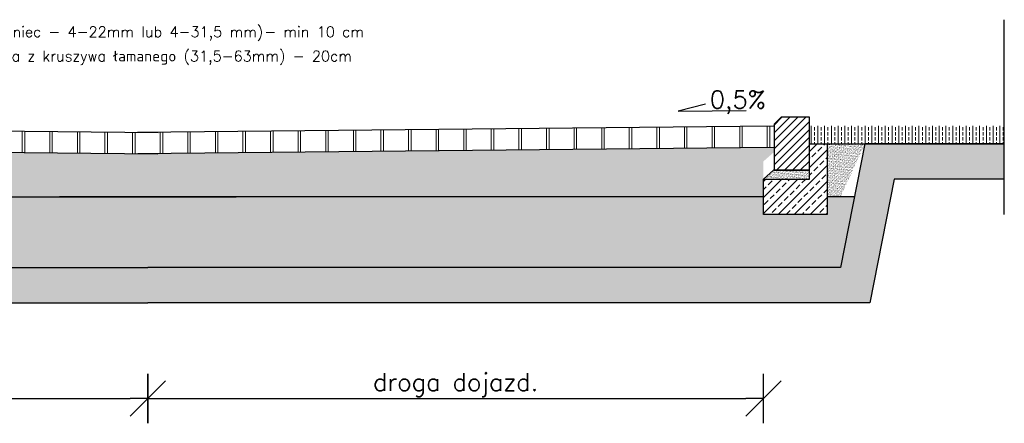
# Model space of a CAD drawing. Header units: millimetres. Extents: x -66 to 3667, y -637 to 853.
# Tile 5 of 7: x 3350 to 3628, y -18 to 96. Entities that reach past the tile are written whole.
import ezdxf

# ---------------------------------------------------------------- set-up
doc = ezdxf.new("R2010")
doc.units = ezdxf.units.MM
doc.layers.add('A_hatch', color=8, linetype='Continuous', lineweight=5)
doc.layers.add('ZANO_R', color=7, linetype='Continuous', lineweight=18)
doc.layers.add('PRZEKRÓJ KONSTR.', color=1, linetype='Continuous')
doc.styles.add('TXT', font='simplex.shx')
doc.dimstyles.new('DIM500', dxfattribs={"dimscale": 10, "dimtxt": 0.1, "dimasz": 0.05, "dimexe": 0, "dimexo": 0, "dimgap": 0.05, "dimtad": 1, "dimdec": 4, "dimrnd": 0.01, "dimdsep": 46, "dimtxsty": 'TXT', "dimblk1": 'TICK1', "dimblk2": 'TICK1', "dimsah": 1, "dimcen": 0, "dimse1": 1, "dimse2": 1, "dimclrd": 1, "dimclre": 7, "dimclrt": 9, "dimadec": 0, "dimazin": 0, "dimtfac": 1, "dimtdec": 4, "dimtmove": 2, "dimatfit": 3, "dimldrblk": 'TICK1', "dimfxl": 1, "dimtolj": 1, "dimarcsym": 0})
pattern_1 = [(90, (1704.542, -794.824), (-7.8, 0), []), (90, (1705.249, -794.117), (-7.8, 0), [])]
pattern_2 = [(74.31069, (1704.542, -794.8238), (-1.5302667, 1.9112344), [0, -1.9304, 0, -2.159, 0, -2.06375]), (44.31069, (1704.542, -794.8238), (-0.3480254, 4.216232), [0, -1.0414, 0, -1.7399, 0, -0.66675]), (4.31069, (1703.2914, -795.7597), (3.1621144, 2.3754594), [0, -0.635, 0, -2.286, 0, -2.9845]), (354.31069, (1703.2914, -795.7597), (2.388725, 3.17992), [0, -0.3175, 0, -1.4986, 0, -1.7145])]

# ---------------------------------------------------------------- blocks, each defined once
blk = doc.blocks.new('TICK1')
at = {"color": 0}
for p, q in [((0, -1.4), (0, 1.4)), ((0, 0), (-1, 0))]:
    blk.add_line(p, q, dxfattribs=at)
at = {"color": 2}
blk.add_line((-1, -1), (1, 1), dxfattribs=at)
blk = doc.blocks.new('*D27')
at = {"color": 1, "lineweight": -2, "transparency": 16777216}
blk.add_line((3216.86, -11.25), (3380.86, -11.25), dxfattribs=at)
at = {"layer": 'Defpoints', "color": 0}
for p in [(3211.86, -2.9), (3385.86, -2.9), (3385.86, -11.25)]:
    blk.add_point(p, dxfattribs=at)
at = {"color": 1, "lineweight": -2, "transparency": 16777216, "xscale": 5, "yscale": 5, "zscale": 5, "rotation": 180}
blk.add_blockref('TICK1', (3211.86, -11.25), dxfattribs=at)
at = {"color": 1, "lineweight": -2, "transparency": 16777216, "xscale": 5, "yscale": 5, "zscale": 5}
blk.add_blockref('TICK1', (3385.86, -11.25), dxfattribs=at)
at = {"color": 9, "transparency": 16777216, "insert": (3298.86, -7.41), "char_height": 5, "attachment_point": 5, "style": 'TXT'}
blk.add_mtext('\\A1;parking', dxfattribs=at)
blk = doc.blocks.new('*D28')
at = {"color": 1, "lineweight": -2, "transparency": 16777216}
blk.add_line((3390.86, -11.25), (3554.86, -11.25), dxfattribs=at)
at = {"layer": 'Defpoints', "color": 0}
for p in [(3385.86, -2.9), (3559.86, -2.9), (3559.86, -11.25)]:
    blk.add_point(p, dxfattribs=at)
at = {"color": 1, "lineweight": -2, "transparency": 16777216, "xscale": 5, "yscale": 5, "zscale": 5, "rotation": 180}
blk.add_blockref('TICK1', (3385.86, -11.25), dxfattribs=at)
at = {"color": 1, "lineweight": -2, "transparency": 16777216, "xscale": 5, "yscale": 5, "zscale": 5}
blk.add_blockref('TICK1', (3559.86, -11.25), dxfattribs=at)
at = {"color": 9, "transparency": 16777216, "insert": (3472.86, -7.41), "char_height": 5, "attachment_point": 5, "style": 'TXT'}
blk.add_mtext('\\A1;droga dojazd.', dxfattribs=at)

msp = doc.modelspace()

# ---------------------------------------------------------------- hatches: boundary and pattern name
h = msp.add_hatch()
h.set_pattern_fill('ANSI31', color=256, scale=0.5)
h.set_pattern_definition([(45, (-27.99, 0), (-1.122532, 1.122532), [])])
h.paths.add_polyline_path([(3572.85949, 53.32572), (3572.85949, 68.32572), (3564.85949, 68.32572), (3562.85949, 66.32572), (3562.85949, 53.32572)])
at = {"layer": 'A_hatch'}
h = msp.add_hatch(dxfattribs=at)
h.set_pattern_fill('JIS_LC_8A', color=256, angle=45)
h.set_pattern_definition(pattern_1)
edge = h.paths.add_edge_path()
edge.add_spline(control_points=[(3388.91713, 61.32534), (3388.95063, 61.48612), (3388.98663, 61.64847), (3389.01681, 61.81161)], knot_values=[31.286697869, 31.286697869, 31.286697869, 31.286697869, 31.773164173, 31.773164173, 31.773164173, 31.773164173], degree=3, periodic=0)
edge.add_spline(control_points=[(3389.01681, 61.81161), (3389.03044, 61.88527), (3389.04288, 61.95909), (3389.05337, 62.033)], knot_values=[31.773164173, 31.773164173, 31.773164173, 31.773164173, 31.992818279, 31.992818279, 31.992818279, 31.992818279], degree=3, periodic=0)
edge.add_spline(control_points=[(3389.05337, 62.033), (3389.06443, 62.11092), (3389.07332, 62.18894), (3389.07915, 62.26697)], knot_values=[31.992818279, 31.992818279, 31.992818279, 31.992818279, 32.224405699, 32.224405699, 32.224405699, 32.224405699], degree=3, periodic=0)
edge.add_spline(control_points=[(3389.07915, 62.26697), (3389.08397, 62.33157), (3389.08669, 62.39617), (3389.0868, 62.46074)], knot_values=[32.224405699, 32.224405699, 32.224405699, 32.224405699, 32.41612854, 32.41612854, 32.41612854, 32.41612854], degree=3, periodic=0)
edge.add_spline(control_points=[(3389.0868, 62.46074), (3389.08686, 62.49638), (3389.08582, 62.54656), (3389.08304, 62.59669), (3389.08209, 62.61123)], knot_values=[32.41612854, 32.41612854, 32.41612854, 32.41612854, 32.521954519, 32.565189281, 32.565189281, 32.565189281, 32.565189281], degree=3, periodic=0)
edge.add_spline(control_points=[(3389.08209, 62.61123), (3389.07916, 62.65619), (3389.07487, 62.70112), (3389.06939, 62.74601)], knot_values=[32.565189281, 32.565189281, 32.565189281, 32.565189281, 32.698889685, 32.698889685, 32.698889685, 32.698889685], degree=3, periodic=0)
edge.add_spline(control_points=[(3389.06939, 62.74601), (3389.06231, 62.80395), (3389.05324, 62.86183), (3389.04252, 62.91965)], knot_values=[32.698889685, 32.698889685, 32.698889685, 32.698889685, 32.871455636, 32.871455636, 32.871455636, 32.871455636], degree=3, periodic=0)
edge.add_spline(control_points=[(3389.04252, 62.91965), (3389.0194, 63.04437), (3388.98859, 63.1688), (3388.95354, 63.29287)], knot_values=[32.871455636, 32.871455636, 32.871455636, 32.871455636, 33.243749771, 33.243749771, 33.243749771, 33.243749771], degree=3, periodic=0)
edge.add_spline(control_points=[(3388.95354, 63.29287), (3388.92874, 63.38067), (3388.90182, 63.46828), (3388.87398, 63.55571)], knot_values=[33.243749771, 33.243749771, 33.243749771, 33.243749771, 33.507185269, 33.507185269, 33.507185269, 33.507185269], degree=3, periodic=0)
edge.add_spline(control_points=[(3388.87398, 63.55571), (3388.82911, 63.69663), (3388.78188, 63.83704), (3388.73738, 63.97688)], knot_values=[33.507185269, 33.507185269, 33.507185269, 33.507185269, 33.931829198, 33.931829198, 33.931829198, 33.931829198], degree=3, periodic=0)
edge.add_line((3388.73737, 63.97688), (3208.99985, 65.77425))
edge.add_spline(control_points=[(3209.04043, 65.6738), (3209.05789, 65.63187), (3209.07442, 65.58991), (3209.08948, 65.54788)], knot_values=[35.551753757, 35.551753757, 35.551753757, 35.551753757, 35.684512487, 35.684512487, 35.684512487, 35.684512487], degree=3, periodic=0)
edge.add_spline(control_points=[(3209.13058, 65.41857), (3209.13062, 65.41841), (3209.14064, 65.38169), (3209.14913, 65.34491), (3209.15618, 65.30823)], knot_values=[35.300219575, 35.300219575, 35.300219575, 35.300219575, 35.300720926, 35.415814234, 35.415814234, 35.415814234, 35.415814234], degree=3, periodic=0)
edge.add_spline(control_points=[(3209.17709, 65.16153), (3209.18065, 65.12395), (3209.18289, 65.08631), (3209.18391, 65.0486)], knot_values=[35.02970969, 35.02970969, 35.02970969, 35.02970969, 35.14712276, 35.14712276, 35.14712276, 35.14712276], degree=3, periodic=0)
edge.add_spline(control_points=[(3209.18205, 64.9033), (3209.17917, 64.84648), (3209.17385, 64.78952), (3209.16647, 64.73244)], knot_values=[34.702879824, 34.702879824, 34.702879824, 34.702879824, 34.879167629, 34.879167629, 34.879167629, 34.879167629], degree=3, periodic=0)
edge.add_spline(control_points=[(3209.12958, 64.51667), (3209.11335, 64.43904), (3209.09418, 64.36121), (3209.07297, 64.28317)], knot_values=[34.242838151, 34.242838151, 34.242838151, 34.242838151, 34.481330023, 34.481330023, 34.481330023, 34.481330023], degree=3, periodic=0)
edge.add_spline(control_points=[(3209.07297, 64.28317), (3209.05154, 64.20429), (3209.02802, 64.12521), (3209.00334, 64.04594)], knot_values=[34.001781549, 34.001781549, 34.001781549, 34.001781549, 34.242838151, 34.242838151, 34.242838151, 34.242838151], degree=3, periodic=0)
edge.add_spline(control_points=[(3209.00334, 64.04594), (3208.95519, 63.89121), (3208.90265, 63.73575), (3208.85265, 63.57967)], knot_values=[33.531256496, 33.531256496, 33.531256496, 33.531256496, 34.001781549, 34.001781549, 34.001781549, 34.001781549], degree=3, periodic=0)
edge.add_spline(control_points=[(3208.85265, 63.57967), (3208.82351, 63.4887), (3208.79524, 63.39752), (3208.7692, 63.30614)], knot_values=[33.25702397, 33.25702397, 33.25702397, 33.25702397, 33.531256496, 33.531256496, 33.531256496, 33.531256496], degree=3, periodic=0)
edge.add_spline(control_points=[(3208.7692, 63.30614), (3208.73608, 63.18991), (3208.70658, 63.07336), (3208.68352, 62.95654)], knot_values=[32.908171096, 32.908171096, 32.908171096, 32.908171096, 33.25702397, 33.25702397, 33.25702397, 33.25702397], degree=3, periodic=0)
edge.add_spline(control_points=[(3208.68352, 62.95654), (3208.66946, 62.8853), (3208.65779, 62.81396), (3208.64917, 62.74254)], knot_values=[32.695439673, 32.695439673, 32.695439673, 32.695439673, 32.908171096, 32.908171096, 32.908171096, 32.908171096], degree=3, periodic=0)
edge.add_spline(control_points=[(3208.64917, 62.74254), (3208.64213, 62.68428), (3208.63671, 62.62128), (3208.63406, 62.55821), (3208.63388, 62.55351)], knot_values=[32.507990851, 32.507990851, 32.507990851, 32.507990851, 32.681476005, 32.695439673, 32.695439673, 32.695439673, 32.695439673], degree=3, periodic=0)
edge.add_spline(control_points=[(3208.63388, 62.55351), (3208.63128, 62.48673), (3208.63174, 62.41987), (3208.6347, 62.353)], knot_values=[32.309518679, 32.309518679, 32.309518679, 32.309518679, 32.507990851, 32.507990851, 32.507990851, 32.507990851], degree=3, periodic=0)
edge.add_spline(control_points=[(3208.6347, 62.353), (3208.63786, 62.28151), (3208.64387, 62.21), (3208.65204, 62.13854)], knot_values=[32.097325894, 32.097325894, 32.097325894, 32.097325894, 32.309518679, 32.309518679, 32.309518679, 32.309518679], degree=3, periodic=0)
edge.add_spline(control_points=[(3208.65204, 62.13854), (3208.66504, 62.0249), (3208.6835, 61.91137), (3208.70465, 61.79824)], knot_values=[31.759869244, 31.759869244, 31.759869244, 31.759869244, 32.097325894, 32.097325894, 32.097325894, 32.097325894], degree=3, periodic=0)
edge.add_spline(control_points=[(3208.70465, 61.79824), (3208.71489, 61.74348), (3208.72576, 61.68882), (3208.73694, 61.63428)], knot_values=[31.596551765, 31.596551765, 31.596551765, 31.596551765, 31.759869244, 31.759869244, 31.759869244, 31.759869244], degree=3, periodic=0)
edge.add_spline(control_points=[(3208.73694, 61.63428), (3208.77615, 61.44307), (3208.81923, 61.25334), (3208.85264, 61.06639)], knot_values=[31.024014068, 31.024014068, 31.024014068, 31.024014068, 31.596551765, 31.596551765, 31.596551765, 31.596551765], degree=3, periodic=0)
edge.add_spline(control_points=[(3208.85264, 61.06639), (3208.86318, 61.00741), (3208.87275, 60.94871), (3208.88094, 60.89032)], knot_values=[30.843383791, 30.843383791, 30.843383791, 30.843383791, 31.024014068, 31.024014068, 31.024014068, 31.024014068], degree=3, periodic=0)
edge.add_spline(control_points=[(3208.89944, 60.73269), (3208.90605, 60.6611), (3208.90993, 60.59005), (3208.91028, 60.51963)], knot_values=[30.456186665, 30.456186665, 30.456186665, 30.456186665, 30.679996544, 30.679996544, 30.679996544, 30.679996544], degree=3, periodic=0)
edge.add_spline(control_points=[(3208.91028, 60.51963), (3208.91029, 60.51621), (3208.91046, 60.45111), (3208.90757, 60.38655), (3208.903, 60.32544)], knot_values=[30.249225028, 30.249225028, 30.249225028, 30.249225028, 30.260082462, 30.456186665, 30.456186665, 30.456186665, 30.456186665], degree=3, periodic=0)
edge.add_spline(control_points=[(3208.903, 60.32544), (3208.89751, 60.25191), (3208.88936, 60.17848), (3208.88017, 60.10443)], knot_values=[30.013256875, 30.013256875, 30.013256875, 30.013256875, 30.249225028, 30.249225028, 30.249225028, 30.249225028], degree=3, periodic=0)
edge.add_spline(control_points=[(3208.88017, 60.10443), (3208.86817, 60.00786), (3208.85438, 59.91024), (3208.84233, 59.80999)], knot_values=[29.705497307, 29.705497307, 29.705497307, 29.705497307, 30.013256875, 30.013256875, 30.013256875, 30.013256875], degree=3, periodic=0)
edge.add_spline(control_points=[(3208.84233, 59.80999), (3208.83512, 59.75003), (3208.82854, 59.68914), (3208.82333, 59.62697)], knot_values=[29.521455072, 29.521455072, 29.521455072, 29.521455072, 29.705497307, 29.705497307, 29.705497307, 29.705497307], degree=3, periodic=0)
edge.add_line((3208.83844, 59.77557), (3388.32356, 57.98072))
edge.add_line((3388.32356, 57.98072), (3388.83193, 58.42532))
edge.add_spline(control_points=[(3388.83626, 58.63348), (3388.8341, 58.60218), (3388.833, 58.57201), (3388.83334, 58.5433)], knot_values=[28.541596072, 28.541596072, 28.541596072, 28.541596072, 28.629980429, 28.629980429, 28.629980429, 28.629980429], degree=3, periodic=0)
edge.add_spline(control_points=[(3388.83626, 58.63348), (3388.84243, 58.72319), (3388.85722, 58.82212), (3388.87138, 58.92204)], knot_values=[28.629980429, 28.629980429, 28.629980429, 28.629980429, 28.883295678, 28.883295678, 28.883295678, 28.883295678], degree=3, periodic=0)
edge.add_spline(control_points=[(3388.87138, 58.92204), (3388.88016, 58.98393), (3388.89525, 59.09405), (3388.90272, 59.19925), (3388.90474, 59.24413)], knot_values=[28.883295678, 28.883295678, 28.883295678, 28.883295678, 29.040195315, 29.160785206, 29.160785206, 29.160785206, 29.160785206], degree=3, periodic=0)
edge.add_spline(control_points=[(3388.90474, 59.24413), (3388.90824, 59.32187), (3388.90806, 59.3971), (3388.90531, 59.47032)], knot_values=[29.160785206, 29.160785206, 29.160785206, 29.160785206, 29.369652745, 29.369652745, 29.369652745, 29.369652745], degree=3, periodic=0)
edge.add_spline(control_points=[(3388.90531, 59.47032), (3388.90341, 59.52099), (3388.90027, 59.5707), (3388.89626, 59.61962)], knot_values=[29.369652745, 29.369652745, 29.369652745, 29.369652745, 29.514209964, 29.514209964, 29.514209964, 29.514209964], degree=3, periodic=0)
edge.add_spline(control_points=[(3388.89626, 59.61962), (3388.89138, 59.67922), (3388.88521, 59.73764), (3388.87841, 59.79517)], knot_values=[29.514209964, 29.514209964, 29.514209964, 29.514209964, 29.690351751, 29.690351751, 29.690351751, 29.690351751], degree=3, periodic=0)
edge.add_spline(control_points=[(3388.87841, 59.79517), (3388.86549, 59.90455), (3388.85031, 60.01073), (3388.83741, 60.11574)], knot_values=[29.690351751, 29.690351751, 29.690351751, 29.690351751, 30.025274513, 30.025274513, 30.025274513, 30.025274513], degree=3, periodic=0)
edge.add_spline(control_points=[(3388.80953, 60.56979), (3388.80897, 60.5496), (3388.80808, 60.48796), (3388.80991, 60.42679), (3388.8121, 60.38569)], knot_values=[30.313642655, 30.313642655, 30.313642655, 30.313642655, 30.377526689, 30.509213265, 30.509213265, 30.509213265, 30.509213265], degree=3, periodic=0)
edge.add_spline(control_points=[(3388.81999, 60.7376), (3388.81471, 60.68132), (3388.81109, 60.62537), (3388.80953, 60.56979)], knot_values=[30.509213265, 30.509213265, 30.509213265, 30.509213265, 30.68511345, 30.68511345, 30.68511345, 30.68511345], degree=3, periodic=0)
edge.add_spline(control_points=[(3388.86031, 61.03205), (3388.84324, 60.93303), (3388.82912, 60.83482), (3388.81999, 60.7376)], knot_values=[30.68511345, 30.68511345, 30.68511345, 30.68511345, 30.988924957, 30.988924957, 30.988924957, 30.988924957], degree=3, periodic=0)
edge.add_spline(control_points=[(3388.86031, 61.03205), (3388.87704, 61.1291), (3388.89662, 61.22693), (3388.91713, 61.32534)], knot_values=[30.988924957, 30.988924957, 30.988924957, 30.988924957, 31.286697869, 31.286697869, 31.286697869, 31.286697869], degree=3, periodic=0)
h = msp.add_hatch(dxfattribs=at)
h.set_pattern_fill('JIS_LC_8A', color=256, angle=45)
h.set_pattern_definition(pattern_1)
edge = h.paths.add_edge_path()
edge.add_spline(control_points=[(3382.80185, 61.32534), (3382.76835, 61.48612), (3382.73235, 61.64847), (3382.70217, 61.81161)], knot_values=[31.286697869, 31.286697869, 31.286697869, 31.286697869, 31.773164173, 31.773164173, 31.773164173, 31.773164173], degree=3, periodic=0)
edge.add_spline(control_points=[(3382.70217, 61.81161), (3382.68854, 61.88527), (3382.6761, 61.95909), (3382.66561, 62.033)], knot_values=[31.773164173, 31.773164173, 31.773164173, 31.773164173, 31.992818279, 31.992818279, 31.992818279, 31.992818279], degree=3, periodic=0)
edge.add_spline(control_points=[(3382.66561, 62.033), (3382.65455, 62.11092), (3382.64566, 62.18894), (3382.63983, 62.26697)], knot_values=[31.992818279, 31.992818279, 31.992818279, 31.992818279, 32.224405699, 32.224405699, 32.224405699, 32.224405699], degree=3, periodic=0)
edge.add_spline(control_points=[(3382.63983, 62.26697), (3382.63501, 62.33157), (3382.63229, 62.39617), (3382.63218, 62.46074)], knot_values=[32.224405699, 32.224405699, 32.224405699, 32.224405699, 32.41612854, 32.41612854, 32.41612854, 32.41612854], degree=3, periodic=0)
edge.add_spline(control_points=[(3382.63218, 62.46074), (3382.63212, 62.49638), (3382.63315, 62.54656), (3382.63594, 62.59669), (3382.63688, 62.61123)], knot_values=[32.41612854, 32.41612854, 32.41612854, 32.41612854, 32.521954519, 32.565189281, 32.565189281, 32.565189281, 32.565189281], degree=3, periodic=0)
edge.add_spline(control_points=[(3382.63688, 62.61123), (3382.63982, 62.65619), (3382.64411, 62.70112), (3382.64959, 62.74601)], knot_values=[32.565189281, 32.565189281, 32.565189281, 32.565189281, 32.698889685, 32.698889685, 32.698889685, 32.698889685], degree=3, periodic=0)
edge.add_spline(control_points=[(3382.64959, 62.74601), (3382.65667, 62.80395), (3382.66574, 62.86183), (3382.67646, 62.91965)], knot_values=[32.698889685, 32.698889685, 32.698889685, 32.698889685, 32.871455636, 32.871455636, 32.871455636, 32.871455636], degree=3, periodic=0)
edge.add_spline(control_points=[(3382.67646, 62.91965), (3382.69958, 63.04437), (3382.73038, 63.1688), (3382.76543, 63.29287)], knot_values=[32.871455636, 32.871455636, 32.871455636, 32.871455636, 33.243749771, 33.243749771, 33.243749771, 33.243749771], degree=3, periodic=0)
edge.add_spline(control_points=[(3382.76543, 63.29287), (3382.79023, 63.38067), (3382.81716, 63.46828), (3382.845, 63.55571)], knot_values=[33.243749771, 33.243749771, 33.243749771, 33.243749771, 33.507185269, 33.507185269, 33.507185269, 33.507185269], degree=3, periodic=0)
edge.add_spline(control_points=[(3382.845, 63.55571), (3382.88987, 63.69663), (3382.9371, 63.83704), (3382.9816, 63.97688)], knot_values=[33.507185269, 33.507185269, 33.507185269, 33.507185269, 33.931829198, 33.931829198, 33.931829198, 33.931829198], degree=3, periodic=0)
edge.add_line((3382.98161, 63.97688), (3562.71912, 65.77425))
edge.add_spline(control_points=[(3562.67854, 65.6738), (3562.66109, 65.63187), (3562.64456, 65.58991), (3562.6295, 65.54788)], knot_values=[35.551753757, 35.551753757, 35.551753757, 35.551753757, 35.684512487, 35.684512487, 35.684512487, 35.684512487], degree=3, periodic=0)
edge.add_spline(control_points=[(3562.5884, 65.41857), (3562.58836, 65.41841), (3562.57834, 65.38169), (3562.56985, 65.34491), (3562.5628, 65.30823)], knot_values=[35.300219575, 35.300219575, 35.300219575, 35.300219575, 35.300720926, 35.415814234, 35.415814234, 35.415814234, 35.415814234], degree=3, periodic=0)
edge.add_spline(control_points=[(3562.54189, 65.16153), (3562.53833, 65.12395), (3562.53609, 65.08631), (3562.53507, 65.0486)], knot_values=[35.02970969, 35.02970969, 35.02970969, 35.02970969, 35.14712276, 35.14712276, 35.14712276, 35.14712276], degree=3, periodic=0)
edge.add_spline(control_points=[(3562.53692, 64.9033), (3562.53981, 64.84648), (3562.54512, 64.78952), (3562.55251, 64.73244)], knot_values=[34.702879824, 34.702879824, 34.702879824, 34.702879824, 34.879167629, 34.879167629, 34.879167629, 34.879167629], degree=3, periodic=0)
edge.add_spline(control_points=[(3562.5894, 64.51667), (3562.60562, 64.43904), (3562.6248, 64.36121), (3562.646, 64.28317)], knot_values=[34.242838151, 34.242838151, 34.242838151, 34.242838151, 34.481330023, 34.481330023, 34.481330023, 34.481330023], degree=3, periodic=0)
edge.add_spline(control_points=[(3562.646, 64.28317), (3562.66744, 64.20429), (3562.69096, 64.12521), (3562.71563, 64.04594)], knot_values=[34.001781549, 34.001781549, 34.001781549, 34.001781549, 34.242838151, 34.242838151, 34.242838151, 34.242838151], degree=3, periodic=0)
edge.add_spline(control_points=[(3562.71563, 64.04594), (3562.76379, 63.89121), (3562.81633, 63.73575), (3562.86633, 63.57967)], knot_values=[33.531256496, 33.531256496, 33.531256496, 33.531256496, 34.001781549, 34.001781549, 34.001781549, 34.001781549], degree=3, periodic=0)
edge.add_spline(control_points=[(3562.86633, 63.57967), (3562.89547, 63.4887), (3562.92374, 63.39752), (3562.94978, 63.30614)], knot_values=[33.25702397, 33.25702397, 33.25702397, 33.25702397, 33.531256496, 33.531256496, 33.531256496, 33.531256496], degree=3, periodic=0)
edge.add_spline(control_points=[(3562.94978, 63.30614), (3562.9829, 63.18991), (3563.0124, 63.07336), (3563.03546, 62.95654)], knot_values=[32.908171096, 32.908171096, 32.908171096, 32.908171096, 33.25702397, 33.25702397, 33.25702397, 33.25702397], degree=3, periodic=0)
edge.add_spline(control_points=[(3563.03546, 62.95654), (3563.04952, 62.8853), (3563.06118, 62.81396), (3563.06981, 62.74254)], knot_values=[32.695439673, 32.695439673, 32.695439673, 32.695439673, 32.908171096, 32.908171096, 32.908171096, 32.908171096], degree=3, periodic=0)
edge.add_spline(control_points=[(3563.06981, 62.74254), (3563.07685, 62.68428), (3563.08226, 62.62128), (3563.08492, 62.55821), (3563.0851, 62.55351)], knot_values=[32.507990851, 32.507990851, 32.507990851, 32.507990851, 32.681476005, 32.695439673, 32.695439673, 32.695439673, 32.695439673], degree=3, periodic=0)
edge.add_spline(control_points=[(3563.0851, 62.55351), (3563.0877, 62.48673), (3563.08724, 62.41987), (3563.08428, 62.353)], knot_values=[32.309518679, 32.309518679, 32.309518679, 32.309518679, 32.507990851, 32.507990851, 32.507990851, 32.507990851], degree=3, periodic=0)
edge.add_spline(control_points=[(3563.08428, 62.353), (3563.08112, 62.28151), (3563.07511, 62.21), (3563.06694, 62.13854)], knot_values=[32.097325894, 32.097325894, 32.097325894, 32.097325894, 32.309518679, 32.309518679, 32.309518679, 32.309518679], degree=3, periodic=0)
edge.add_spline(control_points=[(3563.06694, 62.13854), (3563.05394, 62.0249), (3563.03548, 61.91137), (3563.01432, 61.79824)], knot_values=[31.759869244, 31.759869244, 31.759869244, 31.759869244, 32.097325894, 32.097325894, 32.097325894, 32.097325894], degree=3, periodic=0)
edge.add_spline(control_points=[(3563.01432, 61.79824), (3563.00409, 61.74348), (3562.99322, 61.68882), (3562.98204, 61.63428)], knot_values=[31.596551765, 31.596551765, 31.596551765, 31.596551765, 31.759869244, 31.759869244, 31.759869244, 31.759869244], degree=3, periodic=0)
edge.add_spline(control_points=[(3562.98204, 61.63428), (3562.94283, 61.44307), (3562.89975, 61.25334), (3562.86634, 61.06639)], knot_values=[31.024014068, 31.024014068, 31.024014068, 31.024014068, 31.596551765, 31.596551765, 31.596551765, 31.596551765], degree=3, periodic=0)
edge.add_spline(control_points=[(3562.86634, 61.06639), (3562.8558, 61.00741), (3562.84622, 60.94871), (3562.83803, 60.89032)], knot_values=[30.843383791, 30.843383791, 30.843383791, 30.843383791, 31.024014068, 31.024014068, 31.024014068, 31.024014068], degree=3, periodic=0)
edge.add_spline(control_points=[(3562.81954, 60.73269), (3562.81293, 60.6611), (3562.80905, 60.59005), (3562.8087, 60.51963)], knot_values=[30.456186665, 30.456186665, 30.456186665, 30.456186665, 30.679996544, 30.679996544, 30.679996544, 30.679996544], degree=3, periodic=0)
edge.add_spline(control_points=[(3562.8087, 60.51963), (3562.80869, 60.51621), (3562.80852, 60.45111), (3562.81141, 60.38655), (3562.81598, 60.32544)], knot_values=[30.249225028, 30.249225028, 30.249225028, 30.249225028, 30.260082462, 30.456186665, 30.456186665, 30.456186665, 30.456186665], degree=3, periodic=0)
edge.add_spline(control_points=[(3562.81598, 60.32544), (3562.82147, 60.25191), (3562.82961, 60.17848), (3562.83881, 60.10443)], knot_values=[30.013256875, 30.013256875, 30.013256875, 30.013256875, 30.249225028, 30.249225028, 30.249225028, 30.249225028], degree=3, periodic=0)
edge.add_spline(control_points=[(3562.83881, 60.10443), (3562.85081, 60.00786), (3562.8646, 59.91024), (3562.87665, 59.80999)], knot_values=[29.705497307, 29.705497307, 29.705497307, 29.705497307, 30.013256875, 30.013256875, 30.013256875, 30.013256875], degree=3, periodic=0)
edge.add_spline(control_points=[(3562.87665, 59.80999), (3562.88386, 59.75003), (3562.89044, 59.68914), (3562.89565, 59.62697)], knot_values=[29.521455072, 29.521455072, 29.521455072, 29.521455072, 29.705497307, 29.705497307, 29.705497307, 29.705497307], degree=3, periodic=0)
edge.add_line((3562.88054, 59.77557), (3383.39542, 57.98072))
edge.add_line((3383.39542, 57.98072), (3382.88705, 58.42532))
edge.add_spline(control_points=[(3382.88272, 58.63348), (3382.88487, 58.60218), (3382.88598, 58.57201), (3382.88564, 58.5433)], knot_values=[28.541596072, 28.541596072, 28.541596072, 28.541596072, 28.629980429, 28.629980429, 28.629980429, 28.629980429], degree=3, periodic=0)
edge.add_spline(control_points=[(3382.88272, 58.63348), (3382.87655, 58.72319), (3382.86176, 58.82212), (3382.84759, 58.92204)], knot_values=[28.629980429, 28.629980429, 28.629980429, 28.629980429, 28.883295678, 28.883295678, 28.883295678, 28.883295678], degree=3, periodic=0)
edge.add_spline(control_points=[(3382.84759, 58.92204), (3382.83882, 58.98393), (3382.82373, 59.09405), (3382.81626, 59.19925), (3382.81424, 59.24413)], knot_values=[28.883295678, 28.883295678, 28.883295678, 28.883295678, 29.040195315, 29.160785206, 29.160785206, 29.160785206, 29.160785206], degree=3, periodic=0)
edge.add_spline(control_points=[(3382.81424, 59.24413), (3382.81074, 59.32187), (3382.81091, 59.3971), (3382.81367, 59.47032)], knot_values=[29.160785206, 29.160785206, 29.160785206, 29.160785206, 29.369652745, 29.369652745, 29.369652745, 29.369652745], degree=3, periodic=0)
edge.add_spline(control_points=[(3382.81367, 59.47032), (3382.81557, 59.52099), (3382.81871, 59.5707), (3382.82272, 59.61962)], knot_values=[29.369652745, 29.369652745, 29.369652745, 29.369652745, 29.514209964, 29.514209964, 29.514209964, 29.514209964], degree=3, periodic=0)
edge.add_spline(control_points=[(3382.82272, 59.61962), (3382.8276, 59.67922), (3382.83377, 59.73764), (3382.84056, 59.79517)], knot_values=[29.514209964, 29.514209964, 29.514209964, 29.514209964, 29.690351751, 29.690351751, 29.690351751, 29.690351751], degree=3, periodic=0)
edge.add_spline(control_points=[(3382.84056, 59.79517), (3382.85348, 59.90455), (3382.86867, 60.01073), (3382.88156, 60.11574)], knot_values=[29.690351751, 29.690351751, 29.690351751, 29.690351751, 30.025274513, 30.025274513, 30.025274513, 30.025274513], degree=3, periodic=0)
edge.add_spline(control_points=[(3382.90944, 60.56979), (3382.91001, 60.5496), (3382.9109, 60.48796), (3382.90907, 60.42679), (3382.90688, 60.38569)], knot_values=[30.313642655, 30.313642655, 30.313642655, 30.313642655, 30.377526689, 30.509213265, 30.509213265, 30.509213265, 30.509213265], degree=3, periodic=0)
edge.add_spline(control_points=[(3382.89899, 60.7376), (3382.90427, 60.68132), (3382.90789, 60.62537), (3382.90944, 60.56979)], knot_values=[30.509213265, 30.509213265, 30.509213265, 30.509213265, 30.68511345, 30.68511345, 30.68511345, 30.68511345], degree=3, periodic=0)
edge.add_spline(control_points=[(3382.85867, 61.03205), (3382.87574, 60.93303), (3382.88985, 60.83482), (3382.89899, 60.7376)], knot_values=[30.68511345, 30.68511345, 30.68511345, 30.68511345, 30.988924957, 30.988924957, 30.988924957, 30.988924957], degree=3, periodic=0)
edge.add_spline(control_points=[(3382.85867, 61.03205), (3382.84193, 61.1291), (3382.82236, 61.22693), (3382.80185, 61.32534)], knot_values=[30.988924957, 30.988924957, 30.988924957, 30.988924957, 31.286697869, 31.286697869, 31.286697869, 31.286697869], degree=3, periodic=0)
h = msp.add_hatch(dxfattribs=at)
h.set_pattern_fill('BRASS', color=256, scale=0.3, angle=90)
h.set_pattern_definition([(90, (1704.542, -1059.8507), (-1.905, 1e-16), []), (90, (1703.5895, -1059.8507), (-1.905, 1e-16), [0.9525, -0.47625])])
h.paths.add_polyline_path([(3627.9461, 60.82572), (3627.9461, 65.87465), (3572.75832, 65.87465), (3572.85949, 60.82572)])
h = msp.add_hatch(dxfattribs=at)
h.set_pattern_fill('EARTH', color=256, angle=36.8106892)
h.set_pattern_definition([(36.81069, (-27.99, 0), (1.279186, 8.888683), [6.35, -6.35]), (36.81069, (-29.417, 1.9065), (1.279186, 8.888683), [6.35, -6.35]), (36.81069, (-30.8436, 3.813), (1.279186, 8.888683), [6.35, -6.35]), (126.81069, (-30.6837, 4.924), (-8.888683, 1.279186), [6.35, -6.35]), (126.81069, (-28.777, 6.351), (-8.888683, 1.279186), [6.35, -6.35]), (126.81069, (-26.871, 7.7776), (-8.888683, 1.279186), [6.35, -6.35])])
h.paths.add_polyline_path([(3143.77287, 60.82572), (3143.77287, 50.82572), (3174.94395, 50.82572), (3181.82025, 15.82572), (3385.85949, 15.82572), (3589.89873, 15.82572), (3596.77503, 50.82572), (3627.9461, 50.82572), (3627.9461, 60.82572), (3588.54852, 60.82572), (3581.67222, 25.82572), (3385.85949, 25.82572), (3190.04675, 25.82572), (3183.17045, 60.82572)])
h = msp.add_hatch(dxfattribs=at)
h.set_pattern_fill('AR-SAND', color=256, scale=0.05, angle=36.8106892)
h.set_pattern_definition(pattern_2)
edge = h.paths.add_edge_path()
edge.add_spline(control_points=[(3208.69157, 59.41917), (3208.94476, 58.46546), (3208.82642, 58.32572)], knot_values=[28.261283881, 28.261283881, 28.261283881, 38.888063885, 38.888063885, 38.888063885], degree=2, periodic=0)
edge.add_spline(control_points=[(3208.04415, 58.32572), (3208.35944, 58.25303), (3208.70305, 58.18288), (3208.82568, 58.32486), (3208.82642, 58.32572)], knot_values=[27.462849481, 27.462849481, 27.462849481, 27.462849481, 28.256452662, 28.261283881, 28.261283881, 28.261283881, 28.261283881], degree=3, periodic=0)
edge.add_line((3208.82642, 58.32572), (3209.00093, 58.32572))
edge.add_line((3209.00093, 58.32572), (3211.85949, 55.82572))
edge.add_line((3211.85949, 55.82572), (3211.85949, 45.82572))
edge.add_line((3211.85949, 45.82572), (3385.85949, 45.82572))
edge.add_line((3385.85949, 45.82572), (3385.85949, 55.82572))
edge.add_line((3385.85949, 55.82572), (3388.32356, 57.98072))
edge.add_line((3388.32356, 57.98072), (3208.83943, 59.77556))
h = msp.add_hatch(dxfattribs=at)
h.set_pattern_fill('AR-SAND', color=256, scale=0.05, angle=36.8106892)
h.set_pattern_definition(pattern_2)
edge = h.paths.add_edge_path()
edge.add_spline(control_points=[(3563.02741, 59.41917), (3562.77422, 58.46546), (3562.89256, 58.32572)], knot_values=[28.261283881, 28.261283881, 28.261283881, 38.888063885, 38.888063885, 38.888063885], degree=2, periodic=0)
edge.add_spline(control_points=[(3563.67483, 58.32572), (3563.35954, 58.25303), (3563.01593, 58.18288), (3562.89329, 58.32486), (3562.89256, 58.32572)], knot_values=[27.462849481, 27.462849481, 27.462849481, 27.462849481, 28.256452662, 28.261283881, 28.261283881, 28.261283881, 28.261283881], degree=3, periodic=0)
edge.add_line((3562.89256, 58.32572), (3562.71804, 58.32572))
edge.add_line((3562.71804, 58.32572), (3559.85949, 55.82572))
edge.add_line((3559.85949, 55.82572), (3559.85949, 45.82572))
edge.add_line((3559.85949, 45.82572), (3385.85949, 45.82572))
edge.add_line((3385.85949, 45.82572), (3385.85949, 55.82572))
edge.add_line((3385.85949, 55.82572), (3383.39542, 57.98072))
edge.add_line((3383.39542, 57.98072), (3562.87955, 59.77556))
h = msp.add_hatch(dxfattribs=at)
h.set_pattern_fill('ANSI33', color=256, scale=0.5)
h.set_pattern_definition([(45, (1704.542, -1059.8507), (-2.245064, 2.245064), []), (45, (1706.787, -1059.8507), (-2.245064, 2.245064), [1.5875, -0.79375])])
h.paths.add_polyline_path([(3572.85949, 60.82572), (3577.85949, 60.82572), (3577.85949, 40.82572), (3559.85949, 40.82572), (3559.85949, 50.82572), (3572.85949, 50.82572)])
h = msp.add_hatch(dxfattribs=at)
h.set_pattern_fill('AR-SAND', color=256, scale=0.01, angle=36.8106892)
h.set_pattern_definition([(74.31069, (1704.542, -794.8238), (-0.30605335, 0.38224688), [0, -0.38608, 0, -0.4318, 0, -0.41275]), (44.31069, (1704.542, -794.8238), (-0.06960508, 0.84324643), [0, -0.20828, 0, -0.34798, 0, -0.13335]), (4.31069, (1704.2919, -795.01097), (0.632422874, 0.47509189), [0, -0.127, 0, -0.4572, 0, -0.5969]), (354.31069, (1704.2919, -795.011), (0.47774504, 0.63598398), [0, -0.0635, 0, -0.29972, 0, -0.3429])])
h.paths.add_polyline_path([(3577.85949, 60.82572), (3588.54852, 60.82572), (3581.67222, 45.82572), (3577.85949, 45.82572)])
h = msp.add_hatch(dxfattribs=at)
h.set_pattern_fill('AR-SAND', color=256, scale=0.01, angle=36.8106892)
h.set_pattern_definition([(74.31069, (1704.542, -1064.85065), (-0.30605335, 0.382246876), [0, -0.38608, 0, -0.4318, 0, -0.41275]), (44.31069, (1704.542, -1064.85065), (-0.06960508, 0.84324643), [0, -0.20828, 0, -0.34798, 0, -0.13335]), (4.31069, (1704.2919, -1065.03785), (0.632422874, 0.47509189), [0, -0.127, 0, -0.4572, 0, -0.5969]), (354.31069, (1704.2919, -1065.03785), (0.47774504, 0.63598398), [0, -0.0635, 0, -0.29972, 0, -0.3429])])
edge = h.paths.add_edge_path()
edge.add_line((3562.71804, 53.32572), (3562.89256, 53.32572))
edge.add_spline(control_points=[(3562.89256, 53.32572), (3562.89329, 53.32486), (3563.01593, 53.18288), (3563.35954, 53.25303), (3563.67483, 53.32572)], knot_values=[27.462849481, 27.462849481, 27.462849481, 27.462849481, 27.4676807, 28.261283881, 28.261283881, 28.261283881, 28.261283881], degree=3, periodic=0)
edge.add_line((3563.67483, 53.32572), (3565.94869, 53.32572))
edge.add_spline(control_points=[(3565.94869, 53.32572), (3565.96285, 53.3247), (3566.05322, 53.31918), (3566.14329, 53.32087), (3566.21913, 53.32572)], knot_values=[24.909910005, 24.909910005, 24.909910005, 24.909910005, 24.952405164, 25.181188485, 25.181188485, 25.181188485, 25.181188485], degree=3, periodic=0)
edge.add_line((3566.21913, 53.32572), (3568.99, 53.32572))
edge.add_spline(control_points=[(3568.99, 53.32572), (3569.00877, 53.32476), (3569.61748, 53.29678), (3570.71504, 53.45188), (3572.18712, 53.10489), (3572.54449, 53.32486), (3572.54588, 53.32572)], knot_values=[18.572435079, 18.572435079, 18.572435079, 18.572435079, 18.630149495, 20.446673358, 22.12561284, 22.13219527, 22.13219527, 22.13219527, 22.13219527], degree=3, periodic=0)
edge.add_line((3569.65481, 53.32572), (3570.82083, 53.32572))
edge.add_spline(control_points=[(3568.99, 53.32572), (3569.00877, 53.32476), (3569.61748, 53.29678), (3570.71504, 53.45188), (3572.18712, 53.10489), (3572.54449, 53.32486), (3572.54588, 53.32572)], knot_values=[18.572435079, 18.572435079, 18.572435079, 18.572435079, 18.630149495, 20.446673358, 22.12561284, 22.13219527, 22.13219527, 22.13219527, 22.13219527], degree=3, periodic=0)
edge.add_line((3572.54588, 53.32572), (3572.85949, 53.32572))
edge.add_line((3572.85949, 53.32572), (3572.85949, 50.82572))
edge.add_line((3572.85949, 50.82572), (3559.85949, 50.82572))
edge.add_line((3559.85949, 50.82572), (3562.71804, 53.32572))
h = msp.add_hatch(dxfattribs=at)
h.set_pattern_fill('AR-CONC', color=256, scale=0.02, angle=36.8106892)
h.set_pattern_definition([(86.81069, (-27.99, 0), (3.1082177, 1.9279797), [0.381, -4.191]), (31.81069, (-27.99, 0), (-2.8538534, 2.636939), [0.3048, -3.3528117]), (137.26213, (-27.731, 0.1607), (0.2543644, 4.5649186), [0.3238, -3.561805]), (82.99489, (-28.5988, 0.8134), (4.8444364, 2.5752665), [0.5715, -6.2865]), (133.44625, (-28.195, 1.028), (0.836387, 6.806807), [0.4857005, -5.342712]), (27.99484, (-28.599, 0.8134), (0.836387, 6.806807), [0.457199, -5.029195]), (57.81069, (-28.04, 0.9145), (3.6532, 0.1793545), [0.381, -4.191]), (2.81069, (-28.04, 0.9145), (-1.2176107, 3.689892), [0.3048, -3.3528]), (108.26213, (-27.7354, 0.9294), (2.4355892, 3.8692465), [0.3238, -3.5617988]), (74.31069, (-27.99, 0), (-0.96380596, 1.3909406), [0, -3.31216, 0, -3.4036, 0, -3.3655]), (44.31069, (-27.99, 0), (-0.1305672, 2.4048614), [0, -1.94056, 0, -3.23596, 0, -1.2827]), (4.31069, (-28.897, -0.6788), (2.23977994, 1.5331135), [0, -1.27, 0, -3.9624, 0, -5.2578]), (354.31069, (-29.3037, -0.9831), (2.0672052, 2.182239), [0, -1.651, 0, -2.63144, 0, -3.7338])])
h.paths.add_polyline_path([(3559.85949, 40.82572), (3559.85949, 45.82572), (3211.85949, 45.82572), (3211.85949, 40.82572), (3193.85949, 40.82572), (3193.85949, 45.82572), (3186.11744, 45.82572), (3190.04675, 25.82572), (3385.85949, 25.82572), (3581.67222, 25.82572), (3585.60154, 45.82572), (3577.85949, 45.82572), (3577.85949, 40.82572)])

# ---------------------------------------------------------------- linework, layer by layer
for points in [[(3627.9461, 40.82572), (3627.9461, 95.89212)], [(3543.45336, 72.02397), (3535.739, 70.00543), (3554.95409, 70.19758)], [(3143.77287, 60.82572), (3183.17045, 60.82572), (3190.04675, 25.82572), (3385.85949, 25.82572)], [(3208.93706, 59.77458), (3388.67738, 57.97718)], [(3562.78192, 59.77458), (3383.04159, 57.97718)], [(3627.9461, 60.82572), (3588.54852, 60.82572), (3581.67222, 25.82572), (3385.85949, 25.82572)], [(3572.85949, 60.87566), (3572.75832, 60.87465)], [(3572.93949, 56.87646), (3572.73089, 56.87229)], [(3572.89949, 56.87586), (3572.73092, 56.87417)], [(3572.85949, 50.82572), (3572.85949, 53.32572), (3562.71804, 53.32572), (3559.85949, 50.82572)], [(3143.77287, 50.82572), (3174.94395, 50.82572), (3181.82025, 15.82572), (3385.85949, 15.82572)], [(3627.9461, 50.82572), (3596.77503, 50.82572), (3589.89873, 15.82572), (3385.85949, 15.82572)], [(3211.85949, 45.82572), (3385.85949, 45.82572)], [(3211.85949, 45.82572), (3410.8232, 45.82572)], [(3559.85949, 45.82572), (3360.89577, 45.82572)], [(3559.85949, 45.82572), (3385.85949, 45.82572)], [(3585.60154, 45.82572), (3577.85949, 45.82572)]]:
    msp.add_lwpolyline(points)
at = {"lineweight": 30}
for points in [[(3208.99705, 65.77428), (3388.73738, 63.97688)], [(3562.72192, 65.77428), (3382.9816, 63.97688)], [(3572.85949, 60.82572), (3627.9461, 60.82572)]]:
    msp.add_lwpolyline(points, dxfattribs=at)
at = {"layer": 'PRZEKRÓJ KONSTR.', "lineweight": 30}
msp.add_lwpolyline([(3572.85949, 53.32572), (3572.85949, 68.32572), (3564.85949, 68.32572), (3562.85949, 66.32572), (3562.85949, 53.32572)], close=True, dxfattribs=at)
at = {"layer": 'PRZEKRÓJ KONSTR.'}
msp.add_lwpolyline([(3572.85949, 60.82572), (3577.85949, 60.82572), (3577.85949, 40.82572), (3559.85949, 40.82572), (3559.85949, 50.82572), (3572.85949, 50.82572)], close=True, dxfattribs=at)

# ---------------------------------------------------------------- texts
at = {"insert": (3560.56052, 75.81443), "char_height": 5, "attachment_point": 3, "style": 'TXT'}
msp.add_mtext_dynamic_manual_height_columns('0,5%', width=12.0544502, gutter_width=12.5, heights=[0], dxfattribs=at)
at = {"layer": 'ZANO_R', "char_height": 3, "attachment_point": 1, "style": 'TXT'}
for s, width, insert in [('- kruszywo łamane ( kliniec - 4-22mm lub 4-31,5 mm)^I- min 10 cm ', 333.3636137, (3298.79768, 93.94724)), ('- warstwa konstrukcyjna z kruszywa łamanego (31,5-63mm) - 20cm', 171.0385146, (3298.73587, 87.09587))]:
    msp.add_mtext_dynamic_manual_height_columns(s, width=width, gutter_width=0.5, heights=[0], dxfattribs=dict(at, insert=insert))

# ---------------------------------------------------------------- dimensions: what is measured, and where the dimension line sits
for base, p1, p2, text, picture, middle in [((3559.85949, -11.24641), (3385.85949, -2.89738), (3559.85949, -2.89738), 'droga dojazd.', '*D28', (3472.85949, -7.41308)), ((3385.85949, -11.24641), (3211.85949, -2.89738), (3385.85949, -2.89738), 'parking', '*D27', (3298.85949, -7.41308))]:
    dim = msp.add_linear_dim(base=base, p1=p1, p2=p2, text=text, dimstyle='DIM500', override={"dimtxt": 0.5, "dimasz": 0.5})
    dim.commit()
    dim.dimension.update_dxf_attribs({"geometry": picture, "text_midpoint": middle})

doc.saveas('drawing.dxf')
